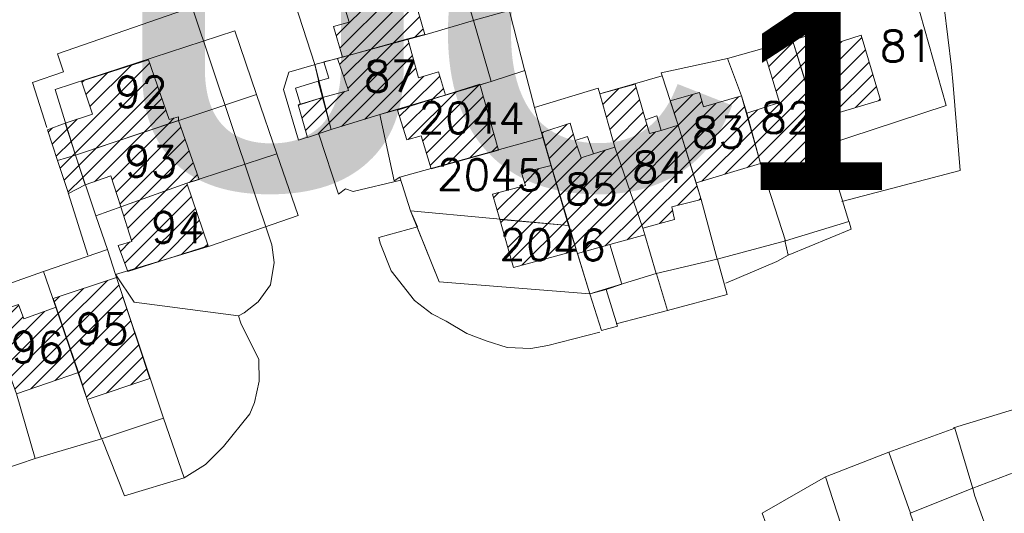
# Model space of a CAD drawing. Header units: metres. Extents: x 578835 to 593571, y 248557 to 255108.
# Tile 233 of 251: x 589950 to 590060, y 254670 to 254725. Entities that reach past the tile are written whole.
import ezdxf

# ---------------------------------------------------------------- set-up
doc = ezdxf.new("R2010")
doc.units = ezdxf.units.M
doc.linetypes.add('SOLID_LINE', pattern=[0])
for name, color, linetype, lineweight in [('Cad-BATIMENT_BATI_LEGER13', 7, 'SOLID_LINE', 0), ('Cad-BATIMENT_BATI_PRIVE12', 7, 'SOLID_LINE', 0), ('Cad-BATIMENT_BATI_PRIVE12_HACH', 7, 'SOLID_LINE', 0), ('Cad-PARCELLAIRE_PARCELLE1', 250, 'SOLID_LINE', 0), ('Cad-PARCELLAIRE_PARCELLE1_', 250, 'SOLID_LINE', 0), ('Cad-RESEAU_ROUT_LIMITE_DE_VOIE_P23', 8, 'SOLID_LINE', 0), ('Cad-TOPONYMIE_NUMERO_DE_PARCELL182', 250, 'SOLID_LINE', 0)]:
    doc.layers.add(name, color=color, linetype=linetype, lineweight=lineweight)
doc.layers.add('PLU nom', color=7, linetype='Continuous')
doc.styles.get("Standard").update_dxf_attribs({"font": 'arialbd_0.ttf', "height": 50})
doc.styles.add('TEXTSTYLE_45_11', font='txt.shx', dxfattribs={"oblique": 50})

msp = doc.modelspace()

# ---------------------------------------------------------------- hatches: boundary and pattern name
at = {"layer": 'Cad-BATIMENT_BATI_PRIVE12_HACH', "ltscale": 0.4}
h = msp.add_hatch(dxfattribs=at)
h.set_pattern_fill('ANSI31', color=256, scale=0.4, style=0)
h.paths.add_polyline_path([(589985.94, 254721.12), (589993.26, 254723.2), (589995.2, 254723.69), (589993.11, 254730.87), (589985.54, 254728.78), (589986.68, 254725.09), (589984.91, 254724.6)])
h = msp.add_hatch(dxfattribs=at)
h.set_pattern_fill('ANSI31', color=256, scale=0.4, style=0)
h.paths.add_polyline_path([(589991.88, 254715.16), (589997.51, 254716.86), (589996.71, 254719.47), (589994.46, 254718.83), (589993.26, 254723.2), (589985.94, 254721.12), (589985.38, 254720.97), (589986.59, 254717.39), (589983.69, 254716.58), (589984.65, 254712.98), (589990.11, 254714.68)])
h = msp.add_hatch(dxfattribs=at)
h.set_pattern_fill('ANSI31', color=256, scale=0.4, style=0)
h.paths.add_polyline_path([(590040.73, 254709.48), (590039.27, 254714.15), (590036.54, 254723.05), (590033.24, 254722.11), (590035.08, 254716.02), (590031.39, 254714.82), (590032.93, 254709.16), (590033.51, 254707.31)])
h = msp.add_hatch(dxfattribs=at)
h.set_pattern_fill('ANSI31', color=256, scale=0.4, style=0)
h.paths.add_polyline_path([(590046.42, 254716.31), (590044.25, 254723.6), (590040.39, 254722.38), (590039.84, 254724.01), (590036.54, 254723.05), (590039.27, 254714.15)])
h = msp.add_hatch(dxfattribs=at)
h.set_pattern_fill('ANSI31', color=256, scale=0.4, style=0)
h.paths.add_polyline_path([(589964.13, 254720.84), (589956.58, 254718.42), (589957.8, 254714.73), (589954.75, 254713.7), (589955.89, 254710.11), (589967.5, 254713.99), (589967.47, 254714.43), (589966.43, 254714.12)])
h = msp.add_hatch(dxfattribs=at)
h.set_pattern_fill('ANSI31', color=256, scale=0.4, style=0)
h.paths.add_polyline_path([(590003.47, 254710.67), (590001.36, 254718.08), (589992.13, 254715.18), (589993.15, 254711.82), (589994.76, 254712.28), (589995.9, 254708.58)])
h = msp.add_hatch(dxfattribs=at)
h.set_pattern_fill('ANSI31', color=256, scale=0.4, style=0)
h.paths.add_polyline_path([(590020.45, 254712.56), (590019.99, 254714.08), (590018.83, 254718.1), (590014.88, 254717), (590016.55, 254711), (590019.7, 254701.9), (590023.25, 254702.87), (590022.96, 254704.3), (590026.27, 254705.13), (590025.71, 254706.98), (590023.67, 254713.5), (590021.75, 254712.89)])
h = msp.add_hatch(dxfattribs=at)
h.set_pattern_fill('ANSI31', color=256, scale=0.4, style=0)
h.paths.add_polyline_path([(589984.65, 254712.98), (589983.69, 254716.58), (589980.95, 254715.79), (589982, 254712.09)])
h = msp.add_hatch(dxfattribs=at)
h.set_pattern_fill('ANSI31', color=256, scale=0.4, style=0)
h.paths.add_polyline_path([(590032.93, 254709.16), (590031.39, 254714.82), (590030.81, 254716.77), (590026.54, 254715.53), (590026.08, 254717.15), (590022.78, 254716.21), (590023.67, 254713.5), (590025.71, 254706.98)])
h = msp.add_hatch(dxfattribs=at)
h.set_pattern_fill('ANSI31', color=256, scale=0.4, style=0)
h.paths.add_polyline_path([(589955.89, 254710.11), (589954.75, 254713.7), (589952.76, 254712.97), (589953.88, 254709.49)])
h = msp.add_hatch(dxfattribs=at)
h.set_pattern_fill('ANSI31', color=256, scale=0.4, style=0)
h.paths.add_polyline_path([(589967.5, 254713.99), (589955.89, 254710.11), (589957, 254706.75), (589959.88, 254707.77), (589960.99, 254704.3), (589968.43, 254706.94), (589969.8, 254707.38)])
h = msp.add_hatch(dxfattribs=at)
h.set_pattern_fill('ANSI31', color=256, scale=0.4, style=0)
h.paths.add_polyline_path([(590019.7, 254701.9), (590016.55, 254711), (590014.14, 254710.24), (590012.78, 254709.79), (590012.11, 254711.74), (590011.54, 254713.7), (590008.33, 254712.64), (590009.38, 254708.95), (590012.25, 254699.38), (590012.36, 254699.05), (590015.99, 254700.03), (590019.94, 254701.14)])
h = msp.add_hatch(dxfattribs=at)
h.set_pattern_fill('ANSI31', color=256, scale=0.4, style=0)
h.paths.add_polyline_path([(589957, 254706.75), (589955.89, 254710.11), (589953.88, 254709.49), (589955.1, 254705.8)])
h = msp.add_hatch(dxfattribs=at)
h.set_pattern_fill('ANSI31', color=256, scale=0.4, style=0)
h.paths.add_polyline_path([(590011.36, 254702.2), (590009.38, 254708.95), (590006.07, 254708.11), (590006.52, 254706.7), (590002.81, 254705.71), (590003.63, 254702.88)])
h = msp.add_hatch(dxfattribs=at)
h.set_pattern_fill('ANSI31', color=256, scale=0.4, style=0)
h.paths.add_polyline_path([(589960.99, 254704.3), (589962.23, 254700.39), (589960.7, 254699.93), (589961.78, 254697.01), (589970.84, 254699.9), (589968.43, 254706.94)])
h = msp.add_hatch(dxfattribs=at)
h.set_pattern_fill('ANSI31', color=256, scale=0.4, style=0)
h.paths.add_polyline_path([(590005.17, 254697.45), (590012.25, 254699.38), (590011.36, 254702.2), (590003.63, 254702.88)])
h = msp.add_hatch(dxfattribs=at)
h.set_pattern_fill('ANSI31', color=256, scale=0.4, style=0)
h.paths.add_polyline_path([(589964.27, 254684.96), (589960.52, 254696.34), (589953.38, 254693.96), (589953.71, 254692.99), (589956.23, 254685.62), (589957.22, 254682.58)])
h = msp.add_hatch(dxfattribs=at)
h.set_pattern_fill('ANSI31', color=256, scale=0.4, style=0)
h.paths.add_polyline_path([(589956.23, 254685.62), (589953.71, 254692.99), (589950.11, 254691.68), (589949.48, 254693.3), (589946.03, 254692.11), (589946.88, 254689.84), (589949.26, 254683.24)])

# ---------------------------------------------------------------- linework, layer by layer
at = {"layer": 'Cad-BATIMENT_BATI_LEGER13'}
for points in [[(589986.59, 254717.39), (589985.38, 254720.97), (589983.84, 254720.61), (589984.41, 254718.76), (589983.21, 254718.44), (589983.69, 254716.58), (589983.69, 254716.58), (589983.69, 254716.58), (589986.59, 254717.39), (589986.59, 254717.39)], [(589986.59, 254717.39), (589985.38, 254720.97), (589983.84, 254720.61), (589984.41, 254718.76), (589983.21, 254718.44), (589983.69, 254716.58), (589983.69, 254716.58), (589983.69, 254716.58), (589986.59, 254717.39), (589986.59, 254717.39)], [(589983.69, 254716.58), (589983.21, 254718.44), (589983.21, 254718.44), (589983.21, 254718.44), (589983.21, 254718.44), (589980.63, 254717.66), (589981.2, 254715.82), (589983.69, 254716.58), (589983.69, 254716.58), (589983.69, 254716.58)], [(589983.69, 254716.58), (589983.21, 254718.44), (589983.21, 254718.44), (589983.21, 254718.44), (589983.21, 254718.44), (589980.63, 254717.66), (589981.2, 254715.82), (589983.69, 254716.58), (589983.69, 254716.58), (589983.69, 254716.58)], [(590021.75, 254712.89), (590021.28, 254714.53), (590019.99, 254714.08), (590020.45, 254712.56), (590021.75, 254712.89), (590021.75, 254712.89)], [(590021.75, 254712.89), (590021.28, 254714.53), (590019.99, 254714.08), (590020.45, 254712.56), (590021.75, 254712.89), (590021.75, 254712.89)], [(590014.14, 254710.24), (590013.48, 254712.19), (590012.11, 254711.74), (590012.78, 254709.79), (590014.14, 254710.24), (590014.14, 254710.24)], [(590014.14, 254710.24), (590013.48, 254712.19), (590012.11, 254711.74), (590012.78, 254709.79), (590014.14, 254710.24), (590014.14, 254710.24)], [(590017.35, 254695.57), (590015.99, 254700.03), (590012.36, 254699.05), (590013.74, 254694.49), (590015.59, 254694.98), (590017.35, 254695.57), (590017.35, 254695.57)], [(590017.35, 254695.57), (590015.99, 254700.03), (590012.36, 254699.05), (590013.74, 254694.49), (590015.59, 254694.98), (590017.35, 254695.57), (590017.35, 254695.57)], [(590016.85, 254690.85), (590015.59, 254694.98), (590013.74, 254694.49), (590015.07, 254690.36), (590016.85, 254690.85), (590016.85, 254690.85)], [(590016.85, 254690.85), (590015.59, 254694.98), (590013.74, 254694.49), (590015.07, 254690.36), (590016.85, 254690.85), (590016.85, 254690.85)]]:
    msp.add_lwpolyline(points, close=True, dxfattribs=at)
at = {"layer": 'Cad-BATIMENT_BATI_PRIVE12'}
for points in [[(589985.94, 254721.12), (589993.26, 254723.2), (589995.2, 254723.69), (589993.11, 254730.87), (589985.54, 254728.78), (589986.68, 254725.09), (589984.91, 254724.6), (589985.94, 254721.12), (589985.94, 254721.12)], [(589991.88, 254715.16), (589997.51, 254716.86), (589996.71, 254719.47), (589994.46, 254718.83), (589993.26, 254723.2), (589985.94, 254721.12), (589985.38, 254720.97), (589986.59, 254717.39), (589983.69, 254716.58), (589984.65, 254712.98), (589990.11, 254714.68), (589991.88, 254715.16), (589991.88, 254715.16)], [(590040.73, 254709.48), (590039.27, 254714.15), (590036.54, 254723.05), (590033.24, 254722.11), (590035.08, 254716.02), (590031.39, 254714.82), (590032.93, 254709.16), (590033.51, 254707.31), (590040.73, 254709.48), (590040.73, 254709.48)], [(590046.42, 254716.31), (590044.25, 254723.6), (590040.39, 254722.38), (590039.84, 254724.01), (590036.54, 254723.05), (590039.27, 254714.15), (590046.42, 254716.31), (590046.42, 254716.31)], [(589964.13, 254720.84), (589956.58, 254718.42), (589957.8, 254714.73), (589954.75, 254713.7), (589955.89, 254710.11), (589967.5, 254713.99), (589967.47, 254714.43), (589966.43, 254714.12), (589964.13, 254720.84), (589964.13, 254720.84)], [(590003.47, 254710.67), (590001.36, 254718.08), (589992.13, 254715.18), (589993.15, 254711.82), (589994.76, 254712.28), (589995.9, 254708.58), (590003.47, 254710.67), (590003.47, 254710.67)], [(590020.45, 254712.56), (590019.99, 254714.08), (590018.83, 254718.1), (590014.88, 254717), (590016.55, 254711), (590019.7, 254701.9), (590023.25, 254702.87), (590022.96, 254704.3), (590026.27, 254705.13), (590025.71, 254706.98), (590023.67, 254713.5), (590021.75, 254712.89), (590020.45, 254712.56), (590020.45, 254712.56)], [(589984.65, 254712.98), (589983.69, 254716.58), (589980.95, 254715.79), (589982, 254712.09), (589984.65, 254712.98), (589984.65, 254712.98)], [(590032.93, 254709.16), (590031.39, 254714.82), (590030.81, 254716.77), (590026.54, 254715.53), (590026.08, 254717.15), (590022.78, 254716.21), (590023.67, 254713.5), (590025.71, 254706.98), (590032.93, 254709.16), (590032.93, 254709.16)], [(589955.89, 254710.11), (589954.75, 254713.7), (589952.76, 254712.97), (589953.88, 254709.49), (589955.89, 254710.11), (589955.89, 254710.11)], [(589967.5, 254713.99), (589955.89, 254710.11), (589957, 254706.75), (589959.88, 254707.77), (589960.99, 254704.3), (589968.43, 254706.94), (589969.8, 254707.38), (589967.5, 254713.99), (589967.5, 254713.99)], [(590019.7, 254701.9), (590016.55, 254711), (590014.14, 254710.24), (590012.78, 254709.79), (590012.11, 254711.74), (590011.54, 254713.7), (590008.33, 254712.64), (590009.38, 254708.95), (590012.25, 254699.38), (590012.36, 254699.05), (590015.99, 254700.03), (590019.94, 254701.14), (590019.7, 254701.9), (590019.7, 254701.9)], [(589957, 254706.75), (589955.89, 254710.11), (589953.88, 254709.49), (589955.1, 254705.8), (589957, 254706.75), (589957, 254706.75)], [(590011.36, 254702.2), (590009.38, 254708.95), (590006.07, 254708.11), (590006.52, 254706.7), (590002.81, 254705.71), (590003.63, 254702.88), (590011.36, 254702.2), (590011.36, 254702.2)], [(589960.99, 254704.3), (589962.23, 254700.39), (589960.7, 254699.93), (589961.78, 254697.01), (589970.84, 254699.9), (589968.43, 254706.94), (589960.99, 254704.3), (589960.99, 254704.3)], [(590005.17, 254697.45), (590012.25, 254699.38), (590011.36, 254702.2), (590011.36, 254702.2), (590003.63, 254702.88), (590005.17, 254697.45), (590005.17, 254697.45), (590005.17, 254697.45)], [(589964.27, 254684.96), (589960.52, 254696.34), (589953.38, 254693.96), (589953.71, 254692.99), (589956.23, 254685.62), (589957.22, 254682.58), (589964.27, 254684.96), (589964.27, 254684.96)], [(589956.23, 254685.62), (589953.71, 254692.99), (589950.11, 254691.68), (589949.48, 254693.3), (589946.03, 254692.11), (589946.88, 254689.84), (589949.26, 254683.24), (589956.23, 254685.62), (589956.23, 254685.62)]]:
    msp.add_lwpolyline(points, close=True, dxfattribs=at)
at = {"layer": 'Cad-PARCELLAIRE_PARCELLE1'}
for points in [[(590000.67, 254725.27), (589995.44, 254723.71), (589982.8, 254720.3), (589980.57, 254727.25), (589985.54, 254728.78), (589996.66, 254731.84), (589998.5, 254732.44), (590000.67, 254725.27), (590000.67, 254725.27)], [(590035.84, 254725.45), (590036.54, 254723.05), (590040.26, 254711.22), (590053.81, 254715.71), (590049.93, 254729.54), (590035.84, 254725.45), (590035.84, 254725.45)], [(590002.66, 254718.41), (590000.67, 254725.27), (589995.44, 254723.71), (589982.8, 254720.3), (589983.69, 254716.58), (589984.65, 254712.98), (589990.11, 254714.68), (590002.66, 254718.41), (590002.66, 254718.41)], [(589976.24, 254716.95), (589973.82, 254724.11), (589953.62, 254717.5), (589955.89, 254710.11), (589976.24, 254716.95), (589976.24, 254716.95)], [(590035.73, 254700.47), (590042.88, 254702.63), (590040.26, 254711.22), (590036.54, 254723.05), (590029.22, 254720.99), (590030.81, 254716.77), (590032.93, 254709.16), (590035.73, 254700.47), (590035.73, 254700.47)], [(590021.88, 254719.03), (590023.67, 254713.5), (590026.27, 254705.13), (590028.08, 254698.38), (590035.73, 254700.47), (590032.93, 254709.16), (590030.81, 254716.77), (590029.22, 254720.99), (590021.77, 254719.36), (590021.88, 254719.03), (590021.88, 254719.03)], [(589990.11, 254714.68), (589991.73, 254707.23), (589992.36, 254707.62), (590008.46, 254712.1), (590007.51, 254715.47), (590006.43, 254719.62), (590002.66, 254718.41), (590001.69, 254718.11), (589997.51, 254716.86), (589991.88, 254715.16), (589990.11, 254714.68), (589990.11, 254714.68)], [(590014.88, 254717), (590016.55, 254711), (590019.7, 254701.9), (590019.94, 254701.14), (590021.21, 254696.79), (590028.08, 254698.38), (590026.27, 254705.13), (590023.67, 254713.5), (590021.88, 254719.03), (590014.88, 254717), (590014.88, 254717)], [(590008.46, 254712.1), (590007.51, 254715.47), (590014.67, 254717.65), (590014.88, 254717), (590016.55, 254711), (590019.7, 254701.9), (590019.94, 254701.14), (590021.21, 254696.79), (590013.74, 254694.49), (590012.25, 254699.38), (590011.36, 254702.2), (590008.46, 254712.1), (590008.46, 254712.1)], [(589958.19, 254703.28), (589968.43, 254706.94), (589978.54, 254710.24), (589976.24, 254716.95), (589955.89, 254710.11), (589958.19, 254703.28), (589958.19, 254703.28)], [(589992.36, 254707.62), (590008.46, 254712.1), (590011.36, 254702.2), (589993.58, 254703.82), (589992.36, 254707.62), (589992.36, 254707.62)], [(589958.19, 254703.28), (589959.5, 254699.49), (589960.4, 254696.67), (589971.08, 254699.91), (589980.93, 254703.3), (589978.54, 254710.24), (589968.43, 254706.94), (589958.19, 254703.28), (589958.19, 254703.28)], [(589994.32, 254701.99), (589996.81, 254695.84), (590013.74, 254694.49), (590012.25, 254699.38), (590011.36, 254702.2), (589993.58, 254703.82), (589994.32, 254701.99), (589994.32, 254701.99)], [(589958.84, 254678.15), (589965.81, 254680.51), (589964.69, 254683.88), (589960.4, 254696.67), (589959.5, 254699.49), (589952.3, 254696.99), (589953.28, 254694.18), (589957.33, 254682.25), (589958.84, 254678.15), (589958.84, 254678.15)], [(589951.35, 254675.95), (589958.84, 254678.15), (589957.33, 254682.25), (589953.28, 254694.18), (589952.3, 254696.99), (589945.17, 254694.49), (589949.26, 254683.24), (589951.35, 254675.95), (589951.35, 254675.95)], [(589944.3, 254673.57), (589951.35, 254675.95), (589949.26, 254683.24), (589945.17, 254694.49), (589938.19, 254692.23), (589941.11, 254683.11), (589944.3, 254673.57), (589944.3, 254673.57)], [(590062.97, 254655.17), (590057.02, 254671.84), (590056.8, 254672.6), (590063.9, 254675.32), (590066.02, 254668.81), (590069.86, 254657.31), (590062.97, 254655.17), (590062.97, 254655.17)], [(590056.16, 254650.81), (590063.6, 254653.44), (590062.97, 254655.17), (590057.02, 254671.84), (590056.8, 254672.6), (590049.78, 254669.78), (590054.35, 254656.68), (590056.16, 254650.81), (590056.16, 254650.81)]]:
    msp.add_lwpolyline(points, close=True, dxfattribs=at)
at = {"layer": 'Cad-PARCELLAIRE_PARCELLE1_'}
for points in [[(590035.84, 254725.45), (590036.54, 254723.05), (590029.22, 254720.99), (590021.77, 254719.36), (590021.88, 254719.03), (590014.88, 254717), (590014.67, 254717.65), (590007.51, 254715.47), (590006.43, 254719.62), (590002.66, 254718.41), (590000.67, 254725.27), (589998.5, 254732.44)], [(589980.57, 254727.25), (589982.8, 254720.3), (589984.65, 254712.98), (589990.11, 254714.68), (589991.73, 254707.23), (589992.36, 254707.62), (589993.58, 254703.82), (589996.81, 254695.84), (590013.74, 254694.49), (590021.21, 254696.79), (590028.08, 254698.38), (590035.73, 254700.47), (590042.88, 254702.63), (590040.26, 254711.22), (590053.81, 254715.71), (590049.93, 254729.54)], [(589944.3, 254673.57), (589951.35, 254675.95), (589958.84, 254678.15), (589965.81, 254680.51), (589964.69, 254683.88), (589960.4, 254696.67), (589971.08, 254699.91), (589980.93, 254703.3), (589978.54, 254710.24), (589976.24, 254716.95), (589973.82, 254724.11), (589953.62, 254717.5), (589955.89, 254710.11), (589958.19, 254703.28), (589959.5, 254699.49), (589952.3, 254696.99), (589945.17, 254694.49)], [(590066.02, 254668.81), (590063.9, 254675.32), (590056.8, 254672.6), (590049.78, 254669.78)]]:
    msp.add_lwpolyline(points, dxfattribs=at)
at = {"layer": 'Cad-RESEAU_ROUT_LIMITE_DE_VOIE_P23'}
for p, q in [((590002.82, 254733.73), (590006.44, 254719.58)), ((590004.69, 254726.39), (590000.64, 254725.25)), ((589955.09, 254705.85), (589957.28, 254698.83)), ((590016.72, 254691.1), (590022.49, 254692.6))]:
    msp.add_line(p, q, dxfattribs=at)
for points in [[(590042.09, 254704.87), (590055.4, 254708.36), (590054.61, 254717.99), (590054.41, 254720.02), (590053.59, 254726.78), (590053.65, 254729.67), (590056.27, 254730.14), (590061.63, 254731.59), (590059.43, 254739.84)], [(589960.43, 254696.62), (589962.5, 254693.56), (589974.22, 254692.01), (589974.86, 254692.35), (589976.43, 254693.6), (589977.85, 254695.49), (589978.24, 254698.03), (589977.97, 254700.01), (589969.03, 254726.76), (589953.89, 254721.52), (589954.56, 254719.48), (589951.05, 254718.29), (589952.66, 254713.22)], [(589982.76, 254720.26), (589979.9, 254719.46), (589979.3, 254717.49), (589980.99, 254711.81), (589982.01, 254712.12)], [(589983.27, 254712.46), (589985.48, 254705.72), (589986.26, 254706.33), (589987.12, 254706.02), (589992.47, 254707.3)], [(589993.6, 254703.77), (589994.35, 254702.03), (589990.03, 254700.82), (589990.18, 254700.21), (589991.4, 254697.08), (589994.03, 254693.74), (589995.96, 254692.23), (589997.59, 254691.42), (589999.9, 254690.04), (590002.1, 254689.2), (590004.45, 254688.44), (590007.09, 254688.35), (590009.03, 254688.67), (590014.86, 254690.18)], [(590035.69, 254700.48), (590036.03, 254698.85), (590043.15, 254701.78), (590042.9, 254702.61)], [(590029.05, 254695.69), (590034.76, 254698.15), (590036.03, 254698.85)], [(590021.25, 254696.74), (590022.49, 254692.6), (590029.18, 254694.4), (590028.11, 254698.36)], [(589965.79, 254680.51), (589968.11, 254673.78), (589970.53, 254675.26), (589972.55, 254677.3), (589975.51, 254680.97), (589976.04, 254682.26), (589976.56, 254684.67), (589976.51, 254687.11), (589974.49, 254691.18), (589974.22, 254692.01)], [(590064.78, 254672.8), (590065.74, 254672.82), (590065.59, 254673.57), (590063.11, 254681.98), (590054.64, 254679.42)], [(590056.83, 254672.58), (590054.78, 254679.37), (590047.36, 254676.66)], [(589958.89, 254678.08), (589961.42, 254671.75), (589968.11, 254673.78)], [(590049.8, 254669.78), (590047.36, 254676.66), (590040.26, 254673.89)], [(590042.43, 254667.16), (590040.26, 254673.89), (590033.12, 254669.81), (590033.53, 254668.67)]]:
    msp.add_lwpolyline(points, dxfattribs=at)

# ---------------------------------------------------------------- texts
at = {"layer": 'Cad-TOPONYMIE_NUMERO_DE_PARCELL182', "style": 'TEXTSTYLE_45_11'}
for s, p in [('81', (590046.35, 254720.65)), ('87', (589988.32, 254717.26)), ('92', (589960.29, 254715.5)), ('2044', (589994.46, 254712.59)), ('82', (590032.9, 254712.61)), ('83', (590025.2, 254710.95)), ('93', (589961.36, 254707.67)), ('2045', (589996.55, 254706.19)), ('84', (590018.48, 254707.04)), ('85', (590010.91, 254704.56)), ('94', (589964.38, 254700.24)), ('2046', (590003.57, 254698.31)), ('95', (589955.91, 254688.82)), ('96', (589948.63, 254686.76))]:
    msp.add_text(s, height=3.491, rotation=359.5887, dxfattribs=at).set_placement(p)
at = {"layer": 'PLU nom', "insert": (590003.94, 254741.19), "char_height": 35, "width": 195.3422, "attachment_point": 2}
msp.add_mtext('UC{\\H0.6x;1}', dxfattribs=at)

doc.saveas('drawing.dxf')
